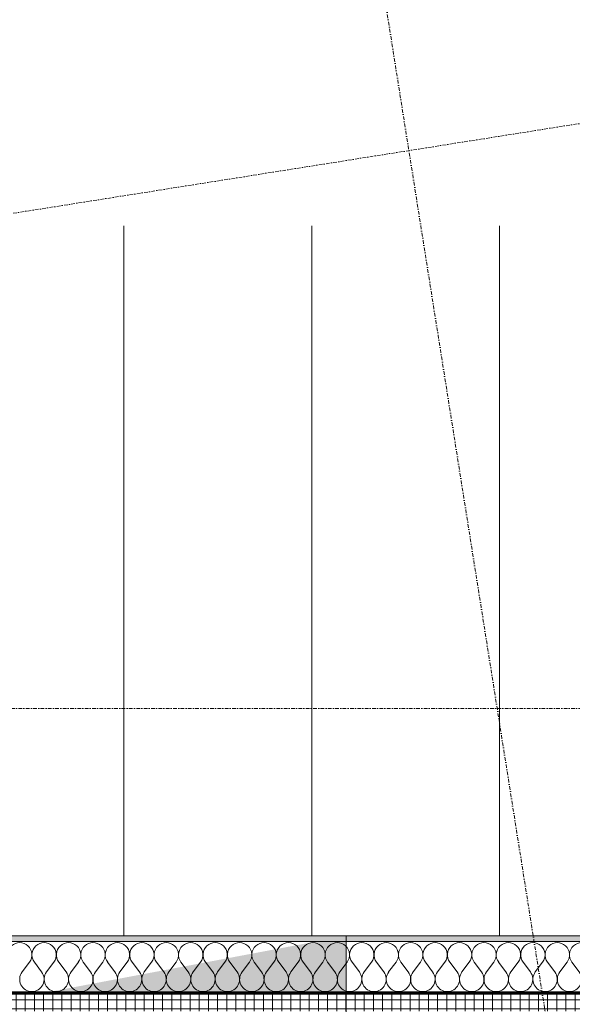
# Model space of a CAD drawing. Header units: millimetres. Extents: x 1523 to 73204, y -91281 to 10268.
# Tile 68 of 120: x 40535 to 42042, y -55038 to -52353. Entities that reach past the tile are written whole.
import ezdxf

# ---------------------------------------------------------------- set-up
doc = ezdxf.new("R2010")
doc.units = ezdxf.units.MM
for name, pattern in [('CAx_nichtHalbton', [20001.0584, 10000, -0.5292, 10000, -0.5292]), ('IMPORT-STRICHPUNKT _7_', [20, 10, -5, 0, -5]), ('Verdeckt 2x', [3.572, 2.3813, -1.1907])]:
    doc.linetypes.add(name, pattern=pattern)
for name, color, linetype, lineweight, true_color in [('10 VSI--Wärmeschutz _veritkal_', 7, 'Continuous', 13, 0x656565), ('50 A--Möblierung', 7, 'Continuous', 13, 0x656565), ('90 A--Achsraster _1_50_', 7, 'IMPORT-STRICHPUNKT _7_', 13, 0x656565), ('Neubau_10 A--Wand innen _tragend_', 7, 'Continuous', 13, 0x656565), ('Neubau_20 A--Gründungsbelag', 7, 'Continuous', 13, 0x656565), ('Xref_706_5_--_ÜP_-1_000_16_Übersichtsplan UG_IFC 2025_01_13_dwg', 7, 'Continuous', 13, 0x767676), ('XX', 7, 'Continuous', 18, 0x804040)]:
    doc.layers.add(name, color=color, linetype=linetype, lineweight=lineweight, true_color=true_color)

# ---------------------------------------------------------------- blocks, each defined once
blk = doc.blocks.new('Xref_706_5_--_ÜP_-1_000_11_Übersichtsplan UG_IFC 2024_09_30_dwg__X3117-41960551-SuD_-1UG gesamt Plot  - Blatt 7')
at = {"layer": '10 VSI--Wärmeschutz _veritkal_', "color": 9, "true_color": 0xcbcbcb}
for p, q in [((45258.3, -90134.6), (45287, -90117.6)), ((45256.8, -90147.8), (45281.1, -90170.6)), ((45251, -90200.8), (45279.7, -90183.9)), ((45249.5, -90214.1), (45273.8, -90236.9)), ((45243.6, -90267.1), (45272.3, -90250.2)), ((45242.1, -90280.3), (45266.4, -90303.2)), ((45236.3, -90333.4), (45265, -90316.4)), ((45234.8, -90346.6), (45259.1, -90369.4)), ((45228.9, -90399.6), (45257.6, -90382.7)), ((45227.4, -90412.9), (45251.7, -90435.7)), ((45221.6, -90465.9), (45250.3, -90448.9)), ((45220.1, -90479.1), (45244.4, -90501.9)), ((45214.2, -90532.1), (45242.9, -90515.2)), ((45212.7, -90545.4), (45237, -90568.2)), ((45206.9, -90598.4), (45235.6, -90581.5)), ((45205.4, -90611.6), (45229.7, -90634.5)), ((45199.5, -90664.7), (45228.2, -90647.7)), ((45198, -90677.9), (45222.3, -90700.7)), ((45192.1, -90730.9), (45220.9, -90714)), ((45190.7, -90744.2), (45215, -90767)), ((45184.8, -90797.2), (45213.5, -90780.2)), ((45183.3, -90810.4), (45207.6, -90833.2)), ((45177.4, -90863.4), (45206.2, -90846.5)), ((45176, -90876.7), (45200.3, -90899.5)), ((45170.1, -90929.7), (45198.8, -90912.8)), ((45168.6, -90942.9), (45192.9, -90965.8)), ((45162.7, -90996), (45191.4, -90979)), ((45161.3, -91009.2), (45185.6, -91032)), ((45155.4, -91062.2), (45184.1, -91045.3)), ((45153.9, -91075.5), (45178.2, -91098.3)), ((45148, -91128.5), (45176.7, -91111.5)), ((45146.6, -91141.7), (45170.9, -91164.5)), ((45140.7, -91194.7), (45169.4, -91177.8)), ((45139.2, -91208), (45163.5, -91230.8)), ((45133.3, -91261), (45162, -91244.1)), ((45131.9, -91274.2), (45156.2, -91297.1)), ((45126, -91327.3), (45154.7, -91310.3)), ((45124.5, -91340.5), (45148.8, -91363.3)), ((45118.6, -91393.5), (45147.3, -91376.6)), ((45117.2, -91406.8), (45141.5, -91429.6)), ((45111.3, -91459.8), (45140, -91442.8)), ((45109.8, -91473), (45134.1, -91495.8)), ((45103.9, -91526), (45132.6, -91509.1)), ((45102.4, -91539.3), (45126.7, -91562.1)), ((45096.6, -91592.3), (45125.3, -91575.4)), ((45095.1, -91605.5), (45119.4, -91628.4))]:
    blk.add_line(p, q, dxfattribs=at)
for centre, start, end in [((45241.4, -90105.9), 46.7982, 300.538), ((45304, -90146.3), 353.6681, 120.538), ((45234, -90172.1), 46.7982, 300.538), ((45304, -90146.3), 226.7982, 353.6681), ((45296.6, -90212.6), 353.6681, 120.538), ((45226.7, -90238.4), 46.7982, 300.538), ((45296.6, -90212.6), 226.7982, 353.6681), ((45289.3, -90278.9), 353.6681, 120.538), ((45219.3, -90304.6), 46.7982, 300.538), ((45289.3, -90278.9), 226.7982, 353.6681), ((45281.9, -90345.1), 353.6681, 120.538), ((45212, -90370.9), 46.7982, 300.538), ((45281.9, -90345.1), 226.7982, 353.6681), ((45274.6, -90411.4), 353.6681, 120.538), ((45204.6, -90437.2), 46.7982, 300.538), ((45274.6, -90411.4), 226.7982, 353.6681), ((45267.2, -90477.6), 353.6681, 120.538), ((45197.3, -90503.4), 46.7982, 300.538), ((45267.2, -90477.6), 226.7982, 353.6681), ((45259.9, -90543.9), 353.6681, 120.538), ((45189.9, -90569.7), 46.7982, 300.538), ((45259.9, -90543.9), 226.7982, 353.6681), ((45252.5, -90610.2), 353.6681, 120.538), ((45182.6, -90635.9), 46.7982, 300.538), ((45252.5, -90610.2), 226.7982, 353.6681), ((45245.1, -90676.4), 353.6681, 120.538), ((45175.2, -90702.2), 46.7982, 300.538), ((45245.1, -90676.4), 226.7982, 353.6681), ((45237.8, -90742.7), 353.6681, 120.538), ((45167.9, -90768.5), 46.7982, 300.538), ((45237.8, -90742.7), 226.7982, 353.6681), ((45230.4, -90808.9), 353.6681, 120.538), ((45160.5, -90834.7), 46.7982, 300.538), ((45230.4, -90808.9), 226.7982, 353.6681), ((45223.1, -90875.2), 353.6681, 120.538), ((45153.2, -90901), 46.7982, 300.538), ((45223.1, -90875.2), 226.7982, 353.6681), ((45145.8, -90967.2), 46.7982, 300.538), ((45215.7, -90941.5), 353.6681, 120.538), ((45215.7, -90941.5), 226.7982, 353.6681), ((45208.4, -91007.7), 353.6681, 120.538), ((45138.4, -91033.5), 46.7982, 300.538), ((45208.4, -91007.7), 226.7982, 353.6681), ((45201, -91074), 353.6681, 120.538), ((45131.1, -91099.8), 46.7982, 300.538), ((45201, -91074), 226.7982, 353.6681), ((45193.7, -91140.2), 353.6681, 120.538), ((45123.7, -91166), 46.7982, 300.538), ((45193.7, -91140.2), 226.7982, 353.6681), ((45186.3, -91206.5), 353.6681, 120.538), ((45116.4, -91232.3), 46.7982, 300.538), ((45186.3, -91206.5), 226.7982, 353.6681), ((45179, -91272.8), 353.6681, 120.538), ((45109, -91298.5), 46.7982, 300.538), ((45179, -91272.8), 226.7982, 353.6681), ((45171.6, -91339), 353.6681, 120.538), ((45101.7, -91364.8), 46.7982, 300.538), ((45171.6, -91339), 226.7982, 353.6681), ((45164.3, -91405.3), 353.6681, 120.538), ((45094.3, -91431.1), 46.7982, 300.538), ((45164.3, -91405.3), 226.7982, 353.6681), ((45156.9, -91471.5), 353.6681, 120.538), ((45087, -91497.3), 46.7982, 300.538), ((45156.9, -91471.5), 226.7982, 353.6681), ((45149.6, -91537.8), 353.6681, 120.538), ((45079.6, -91563.6), 46.7982, 300.538), ((45149.6, -91537.8), 226.7982, 353.6681), ((45142.2, -91604.1), 353.6681, 120.538), ((45072.3, -91629.8), 46.7982, 300.538), ((45142.2, -91604.1), 226.7982, 353.6681)]:
    blk.add_arc(centre, 33.3, start, end, dxfattribs=at)
blk = doc.blocks.new('Xref_706_5_--_ÜP_-1_000_11_Übersichtsplan UG_IFC 2024_09_30_dwg_Standard-Rastermarker_6-41960559-SuD_-1UG gesamt Plot  - Blatt 7')
at = {"layer": '90 A--Achsraster _1_50_', "color": 9, "true_color": 0xcbcbcb, "flags": 128}
blk.add_lwpolyline([(0, 0), (750, 0), (31250, 0), (32000, 0)], dxfattribs=at)
blk = doc.blocks.new('Xref_706_5_--_ÜP_-1_000_11_Übersichtsplan UG_IFC 2024_09_30_dwg_Standard-Rastermarker_29-41960583-SuD_-1UG gesamt Plot  - Blatt 7')
at = {"layer": '90 A--Achsraster _1_50_', "color": 9, "true_color": 0xcbcbcb}
blk.add_line((0, 0), (53500.2, 0), dxfattribs=at)
blk = doc.blocks.new('Xref_706_5_--_ÜP_-1_000_16_Übersichtsplan UG_IFC 2025_01_13_dwg-35469238-SuD_-1UG gesamt Plot  - Blatt 7')
at = {"layer": '10 VSI--Wärmeschutz _veritkal_', "true_color": 0xcbcbcb}
h = blk.add_hatch(dxfattribs=at)
h.set_pattern_fill('FP_9', color=9, style=0, pattern_type=2)
h.set_pattern_definition([(86.336, (0, 0), (-86.42598, 5.53439), [0, -50]), (86.336, (-41.615, 27.72), (-86.42598, 5.53439), [0, -50])])
h.paths.add_polyline_path([(49156.8, -90685.9), (49176.9, -90607.4), (49304.1, -88620.7), (49294.2, -88540.3), (49170.9, -90466.3)])
h.paths.add_polyline_path([(49156.2, -90930.9), (49171.8, -90686.8), (49156.8, -90685.9), (49141.2, -90929.9)])
h.paths.add_polyline_path([(49638.7, -83161.3), (49581.1, -84059.4), (49598.2, -84027.1), (49651.5, -83195.5), (49646.5, -83182.1)])
h.paths.add_polyline_path([(49719.5, -82133.9), (49725.9, -82034.1), (49710.9, -82033.1), (49638.7, -83161.3), (49653.6, -83162.2), (49713.5, -82226.3)])
h.paths.add_polyline_path([(49725.9, -82034.1), (49751.4, -81634.9), (49736.4, -81634), (49710.9, -82033.1)])
h.paths.add_polyline_path([(49433.5, -86364.8), (49451.7, -86315.9), (49531.6, -85068.4), (49519.8, -85017.6), (49476.7, -85691.2)])
h.paths.add_polyline_path([(49309.2, -88541.2), (49448.5, -86365.8), (49433.5, -86364.8), (49294.2, -88540.3)])
h.paths.add_polyline_path([(49534.8, -85018.5), (49596.1, -84060.4), (49581.1, -84059.4), (49519.8, -85017.6)])
at = {"layer": 'Neubau_10 A--Wand innen _tragend_', "true_color": 0xcbcbcb}
h = blk.add_hatch(dxfattribs=at)
h.set_pattern_fill('FP_11', color=9, style=0, pattern_type=2)
h.set_pattern_definition([(266.336, (0, 0), (-24.948899, 1.597632), []), (356.336, (0, 0), (1.597632, 24.948899), [])])
h.paths.add_polyline_path([(49852.8, -82242.6), (49905.2, -82205.9), (49912.9, -82086.2), (49865.6, -82043.1), (49857.7, -82166.3)])
h.paths.add_polyline_path([(49724.4, -85030.7), (49902.7, -82245.8), (49852.8, -82242.6), (49276.4, -91244.2), (49326.3, -91247.4), (49681.8, -85696)])
h.paths.add_polyline_path([(49915.5, -82046.2), (49946.1, -81567.2), (49896.2, -81564), (49865.6, -82043.1), (49897.4, -82045.1)])
at = {"layer": 'Neubau_10 A--Wand innen _tragend_', "true_color": 0xededed}
blk.add_hatch(color=7, dxfattribs=at).paths.add_polyline_path([(49396.3, -89371.3), (49448.9, -88550.2), (49294.2, -88540.3), (49304.1, -88620.7)])
at = {"layer": '10 VSI--Wärmeschutz _veritkal_', "color": 9, "true_color": 0xcbcbcb, "flags": 128}
for points in [[(49141.2, -90929.9), (49156.8, -90685.9), (49294.2, -88540.3), (49433.5, -86364.8), (49519.8, -85017.6), (49581.1, -84059.4), (49638.7, -83161.3), (49698.1, -82232.7), (49710.9, -82033.1), (49736.4, -81634), (49751.4, -81634.9), (49156.2, -90930.9)], [(49891.1, -81643.9), (49295.9, -90939.8), (49294.9, -90954.8), (49295.9, -90939.8)]]:
    blk.add_lwpolyline(points, dxfattribs=at)
at = {"layer": '50 A--Möblierung', "color": 9, "true_color": 0xcbcbcb}
for p, q in [((47388.5, -87998.7), (49321, -88122.5)), ((47355.8, -88510.3), (49288.2, -88634.1)), ((47323, -89022), (49255.5, -89145.7))]:
    blk.add_line(p, q, dxfattribs=at)
at = {"layer": '90 A--Achsraster _1_50_', "color": 9, "true_color": 0xcbcbcb}
blk.add_line((64715.4, -86593.6), (41661.4, -88747), dxfattribs=at)
at = {"layer": 'Neubau_10 A--Wand innen _tragend_', "color": 9, "true_color": 0xcbcbcb, "flags": 128}
for points in [[(49698.1, -82232.7), (49713.1, -82233.7), (49852.8, -82242.6), (49902.7, -82245.8), (50052.4, -82255.4), (50102.3, -82258.6), (50115.1, -82059), (50145.7, -81580), (49896.2, -81564), (49276.4, -91244.2), (49196.5, -92491.7)], [(49698.4, -88566.2), (49648.5, -88563), (49498.8, -88553.4), (49448.9, -88550.2), (49309.2, -88541.2), (49294.2, -88540.3)]]:
    blk.add_lwpolyline(points, dxfattribs=at)
at = {"layer": 'Neubau_20 A--Gründungsbelag', "color": 9, "true_color": 0xcbcbcb, "flags": 128}
blk.add_lwpolyline([(45394, -90845.3), (49286, -91094.5), (49896.2, -81564), (46004.2, -81314.8), (45605.5, -87542.1), (45356, -87526.1), (45163.6, -90529.9), (45413.1, -90545.9)], close=True, dxfattribs=at)
for name, p, rotation in [('Xref_706_5_--_ÜP_-1_000_11_Übersichtsplan UG_IFC 2024_09_30_dwg_Standard-Rastermarker_29-41960583-SuD_-1UG gesamt Plot  - Blatt 7', (49410.3, -112235.8), 95.33628353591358), ('Xref_706_5_--_ÜP_-1_000_11_Übersichtsplan UG_IFC 2024_09_30_dwg_Standard-Rastermarker_6-41960559-SuD_-1UG gesamt Plot  - Blatt 7', (47260.8, -110595), 86.33628353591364), ('Xref_706_5_--_ÜP_-1_000_11_Übersichtsplan UG_IFC 2024_09_30_dwg__X3117-41960551-SuD_-1UG gesamt Plot  - Blatt 7', (0, 0), 2.668141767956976)]:
    blk.add_blockref(name, p, dxfattribs=dict(rotation=rotation))

msp = doc.modelspace()

# ---------------------------------------------------------------- linework, layer by layer
at = {"layer": 'XX', "color": 9, "linetype": 'Verdeckt 2x', "true_color": 0xc0c0c0}
msp.add_line((39030.786, -55006.236), (48425.786, -55006.236), dxfattribs=at)
at = {"layer": 'XX', "color": 7, "linetype": 'CAx_nichtHalbton', "lineweight": 70, "true_color": 0xffffff}
msp.add_line((39032.69, -55006.236), (48425.786, -55006.236), dxfattribs=at)

# ---------------------------------------------------------------- block references
at = {"layer": 'Xref_706_5_--_ÜP_-1_000_16_Übersichtsplan UG_IFC 2025_01_13_dwg', "color": 9, "true_color": 0xcbcbcb, "rotation": 273.6637164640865}
msp.add_blockref('Xref_706_5_--_ÜP_-1_000_16_Übersichtsplan UG_IFC 2025_01_13_dwg-35469238-SuD_-1UG gesamt Plot  - Blatt 7', (126634.737, 0), dxfattribs=at)

doc.saveas('drawing.dxf')
